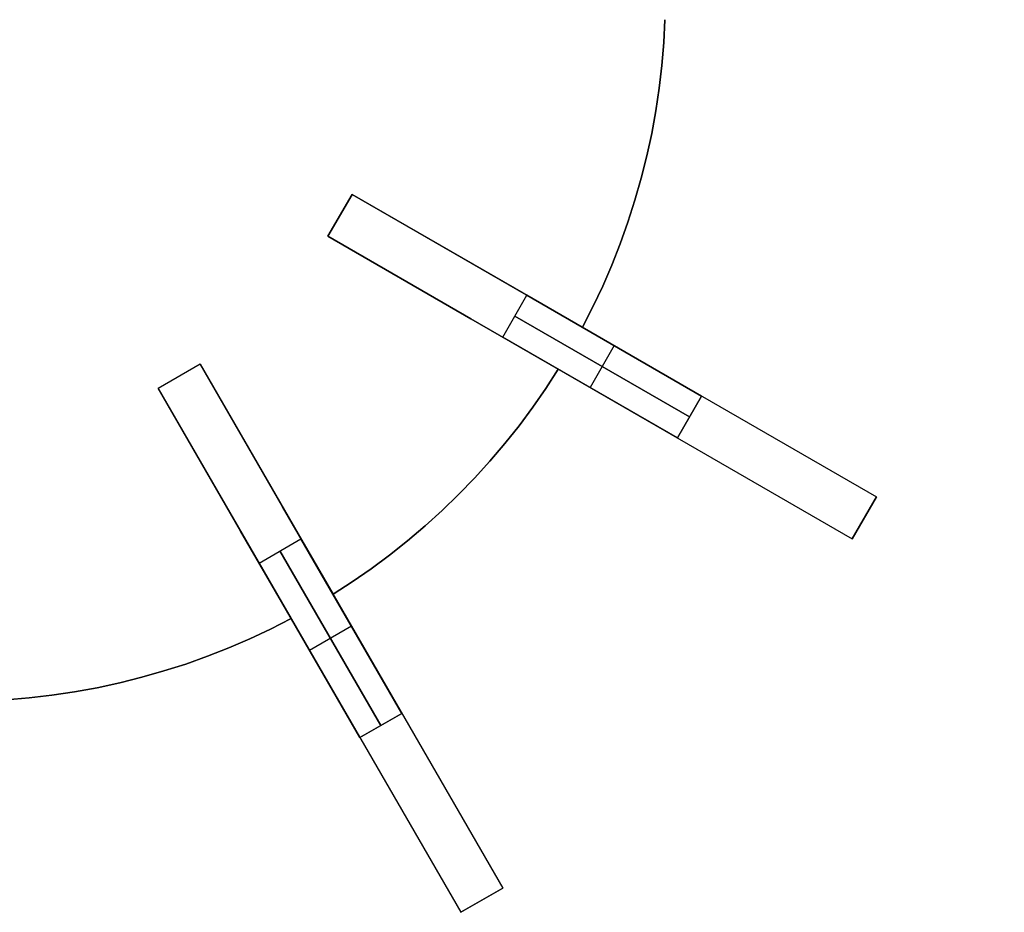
# Model space of a CAD drawing. Header units: millimetres. Extents: x 161 to 3923, y -487 to 1291.
# Tile 29 of 40: x 3055 to 3299, y 540 to 761. Entities that reach past the tile are written whole.
import ezdxf

# ---------------------------------------------------------------- set-up
doc = ezdxf.new("R2010")
doc.units = ezdxf.units.MM
doc.layers.add('Predeterminada', color=7, linetype='Continuous')

msp = doc.modelspace()

# ---------------------------------------------------------------- linework, layer by layer
at = {"layer": 'Predeterminada', "color": 254, "true_color": 0xf3e5b7}
for points in [[(3214.44, 761.22), (3214.15, 755.54), (3213.68, 749.87), (3213.02, 744.22), (3212.18, 738.6), (3211.16, 733), (3209.96, 727.44), (3208.58, 721.93), (3207.02, 716.46), (3205.28, 711.04), (3203.37, 705.69), (3201.28, 700.4), (3199.02, 695.18), (3196.6, 690.03), (3194.01, 684.97)], [(3194.01, 684.97), (3196.6, 690.03), (3199.02, 695.18), (3201.28, 700.4), (3203.37, 705.69), (3205.28, 711.04), (3207.02, 716.46), (3208.58, 721.93), (3209.96, 727.44), (3211.16, 733), (3212.18, 738.6), (3213.02, 744.22), (3213.68, 749.87), (3214.15, 755.54), (3214.44, 761.22)], [(3214.44, 761.22), (3214.15, 755.54), (3213.68, 749.87), (3213.02, 744.22), (3212.18, 738.6), (3211.16, 733), (3209.96, 727.44), (3208.58, 721.93), (3207.02, 716.46), (3205.28, 711.04), (3203.37, 705.69), (3201.28, 700.4), (3199.02, 695.18), (3196.6, 690.03), (3194.01, 684.97)], [(3136.94, 717.92), (3130.94, 707.52)], [(3136.94, 717.92), (3130.94, 707.52)], [(3136.94, 717.92), (3130.94, 707.52)], [(3130.94, 707.52), (3136.94, 717.92)], [(3136.94, 717.92), (3130.94, 707.52)], [(3136.94, 717.92), (3130.94, 707.52)], [(3172.34, 697.48), (3136.94, 717.92)], [(3136.94, 717.92), (3172.34, 697.48)], [(3136.94, 717.92), (3266.84, 642.92)], [(3130.94, 707.52), (3166.34, 687.08)], [(3166.34, 687.08), (3130.94, 707.52)], [(3130.94, 707.52), (3260.84, 632.52)], [(3194.01, 684.97), (3172.34, 697.48)], [(3172.34, 697.48), (3194.01, 684.97)], [(3174.24, 682.52), (3180.24, 692.92)], [(3174.24, 682.52), (3180.24, 692.92)], [(3223.54, 667.92), (3180.24, 692.92)], [(3180.24, 692.92), (3223.54, 667.92)], [(3166.34, 687.08), (3188.01, 674.58)], [(3188.01, 674.58), (3166.34, 687.08)], [(3220.54, 662.72), (3177.24, 687.72)], [(3177.24, 687.72), (3220.54, 662.72)], [(3174.24, 682.52), (3217.54, 657.52)], [(3217.54, 657.52), (3174.24, 682.52)], [(3201.89, 680.42), (3195.89, 670.02)], [(3201.89, 680.42), (3195.89, 670.02)], [(3099.24, 675.82), (3088.85, 669.82)], [(3099.24, 675.82), (3088.85, 669.82)], [(3099.24, 675.82), (3088.85, 669.82)], [(3099.24, 675.82), (3088.85, 669.82)], [(3099.24, 675.82), (3088.85, 669.82)], [(3099.24, 675.82), (3088.85, 669.82)], [(3099.24, 675.82), (3088.85, 669.82)], [(3099.24, 675.82), (3088.85, 669.82)], [(3119.68, 640.42), (3099.24, 675.82)], [(3099.24, 675.82), (3119.68, 640.42)], [(3099.24, 675.82), (3174.24, 545.92)], [(3188.01, 674.58), (3184.92, 669.8), (3181.68, 665.13), (3178.28, 660.56), (3174.74, 656.11), (3171.06, 651.78), (3167.24, 647.56), (3163.29, 643.48), (3159.2, 639.52), (3154.99, 635.7), (3150.65, 632.02), (3146.2, 628.48), (3141.63, 625.09), (3136.96, 621.84), (3132.19, 618.76)], [(3132.19, 618.76), (3136.96, 621.84), (3141.63, 625.09), (3146.2, 628.48), (3150.65, 632.02), (3154.99, 635.7), (3159.2, 639.52), (3163.29, 643.48), (3167.24, 647.56), (3171.06, 651.78), (3174.74, 656.11), (3178.28, 660.56), (3181.68, 665.13), (3184.92, 669.8), (3188.01, 674.58)], [(3188.01, 674.58), (3184.92, 669.8), (3181.68, 665.13), (3178.28, 660.56), (3174.74, 656.11), (3171.06, 651.78), (3167.24, 647.56), (3163.29, 643.48), (3159.2, 639.52), (3154.99, 635.7), (3150.65, 632.02), (3146.2, 628.48), (3141.63, 625.09), (3136.96, 621.84), (3132.19, 618.76)], [(3088.85, 669.82), (3109.29, 634.42)], [(3109.29, 634.42), (3088.85, 669.82)], [(3088.85, 669.82), (3163.85, 539.92)], [(3223.54, 667.92), (3217.54, 657.52)], [(3217.54, 657.52), (3223.54, 667.92)], [(3260.84, 632.52), (3266.84, 642.92)], [(3260.84, 632.52), (3266.84, 642.92)], [(3266.84, 642.92), (3260.84, 632.52)], [(3266.84, 642.92), (3260.84, 632.52)], [(3132.19, 618.76), (3119.68, 640.42)], [(3119.68, 640.42), (3132.19, 618.76)], [(3109.29, 634.42), (3121.79, 612.76)], [(3121.79, 612.76), (3109.29, 634.42)], [(3113.85, 626.52), (3124.24, 632.52)], [(3113.85, 626.52), (3124.24, 632.52)], [(3149.24, 589.22), (3124.24, 632.52)], [(3124.24, 632.52), (3149.24, 589.22)], [(3144.04, 586.22), (3119.04, 629.52)], [(3119.04, 629.52), (3144.04, 586.22)], [(3113.85, 626.52), (3138.85, 583.22)], [(3138.85, 583.22), (3113.85, 626.52)], [(3121.79, 612.76), (3116.73, 610.16), (3111.59, 607.74), (3106.37, 605.48), (3101.08, 603.4), (3095.72, 601.48), (3090.3, 599.75), (3084.83, 598.18), (3079.32, 596.8), (3073.76, 595.6), (3068.16, 594.58), (3062.54, 593.74), (3056.89, 593.08), (3051.22, 592.61), (3045.54, 592.32)], [(3045.54, 592.32), (3051.22, 592.61), (3056.89, 593.08), (3062.54, 593.74), (3068.16, 594.58), (3073.76, 595.6), (3079.32, 596.8), (3084.83, 598.18), (3090.3, 599.75), (3095.72, 601.48), (3101.08, 603.4), (3106.37, 605.48), (3111.59, 607.74), (3116.73, 610.16), (3121.79, 612.76)], [(3121.79, 612.76), (3116.73, 610.16), (3111.59, 607.74), (3106.37, 605.48), (3101.08, 603.4), (3095.72, 601.48), (3090.3, 599.75), (3084.83, 598.18), (3079.32, 596.8), (3073.76, 595.6), (3068.16, 594.58), (3062.54, 593.74), (3056.89, 593.08), (3051.22, 592.61), (3045.54, 592.32)], [(3136.74, 610.87), (3126.35, 604.87)], [(3136.74, 610.87), (3126.35, 604.87)], [(3149.24, 589.22), (3138.85, 583.22)], [(3138.85, 583.22), (3149.24, 589.22)], [(3163.85, 539.92), (3174.24, 545.92)], [(3163.85, 539.92), (3174.24, 545.92)], [(3174.24, 545.92), (3163.85, 539.92)], [(3174.24, 545.92), (3163.85, 539.92)]]:
    msp.add_lwpolyline(points, dxfattribs=at)
at = {"layer": 'Predeterminada', "color": 254, "true_color": 0xf3e5b7, "extrusion": (0, 1, 0)}
msp.add_lwpolyline([(-3298.54, 1146.04), (-3298.51, 1147.74), (-3298.42, 1149.45), (-3298.28, 1151.15), (-3298.08, 1152.84), (-3297.81, 1154.53), (-3297.5, 1156.21), (-3297.12, 1157.87), (-3296.69, 1159.53), (-3296.2, 1161.16), (-3295.65, 1162.78), (-3295.06, 1164.38), (-3294.4, 1165.96), (-3293.7, 1167.51), (-3292.94, 1169.04), (-3292.12, 1170.54), (-3291.26, 1172.01), (-3290.35, 1173.46), (-3289.39, 1174.87), (-3288.38, 1176.25), (-3287.33, 1177.59), (-3286.23, 1178.9), (-3285.08, 1180.16), (-3283.9, 1181.39), (-3282.67, 1182.58), (-3281.4, 1183.72), (-3280.1, 1184.82), (-3278.75, 1185.88), (-3277.38, 1186.88), (-3275.96, 1187.84), (-3274.52, 1188.76), (-3273.05, 1189.62), (-3271.54, 1190.43), (-3270.02, 1191.19), (-3268.46, 1191.9), (-3266.88, 1192.55), (-3265.29, 1193.15), (-3263.67, 1193.69), (-3262.03, 1194.18), (-3260.38, 1194.61), (-3258.71, 1194.99), (-3257.04, 1195.31), (-3255.35, 1195.57), (-3253.65, 1195.77), (-3251.95, 1195.92), (-3250.25, 1196.01), (-3248.54, 1196.04)], dxfattribs=at)
at = {"layer": 'Predeterminada', "color": 254, "true_color": 0xf3e5b7, "extrusion": (1, 0, 0)}
for points in [[(717.92, 924.04), (717.92, 821.04)], [(717.92, 1171.04), (717.92, 936.04)], [(712.72, 924.04), (712.72, 821.04)], [(712.72, 1171.04), (712.72, 936.04)], [(707.52, 924.04), (707.52, 821.04)], [(707.52, 1171.04), (707.52, 936.04)], [(684.97, 924.04), (684.97, 936.04)], [(680.42, 771.04), (680.42, 1221.04)], [(675.82, 924.04), (675.82, 846.04)], [(675.82, 1196.04), (675.82, 936.04)], [(674.58, 924.04), (674.58, 936.04)], [(672.82, 924.04), (672.82, 846.04)], [(672.82, 1196.04), (672.82, 936.04)], [(669.82, 924.04), (669.82, 846.04)], [(669.82, 1196.04), (669.82, 936.04)], [(670.02, 771.04), (670.02, 1221.04)], [(642.92, 821.04), (642.92, 1171.04)], [(637.72, 821.04), (637.72, 1171.04)], [(632.52, 821.04), (632.52, 1171.04)], [(618.76, 924.04), (618.76, 936.04)], [(612.76, 924.04), (612.76, 936.04)], [(610.87, 796.04), (610.87, 1246.04)], [(604.87, 796.04), (604.87, 1246.04)], [(545.92, 846.04), (545.92, 1196.04)], [(542.92, 846.04), (542.92, 1196.04)], [(539.92, 846.04), (539.92, 1196.04)]]:
    msp.add_lwpolyline(points, dxfattribs=at)
at = {"layer": 'Predeterminada', "color": 254, "true_color": 0xf3e5b7, "extrusion": (0.5, 0.866025, -3.1189e-14)}
msp.add_lwpolyline([(-2357.71, 821.04), (-2357.74, 819.33), (-2357.83, 817.62), (-2357.97, 815.92), (-2358.18, 814.23), (-2358.44, 812.54), (-2358.76, 810.86), (-2359.13, 809.2), (-2359.56, 807.55), (-2360.05, 805.91), (-2360.6, 804.29), (-2361.2, 802.69), (-2361.85, 801.12), (-2362.56, 799.56), (-2363.32, 798.03), (-2364.13, 796.53), (-2364.99, 795.06), (-2365.9, 793.61), (-2366.86, 792.2), (-2367.87, 790.82), (-2368.92, 789.48), (-2370.02, 788.18), (-2371.17, 786.91), (-2372.35, 785.68), (-2373.58, 784.49), (-2374.85, 783.35), (-2376.16, 782.25), (-2377.5, 781.2), (-2378.88, 780.19), (-2380.29, 779.23), (-2381.73, 778.31), (-2383.2, 777.45), (-2384.71, 776.64), (-2386.24, 775.88), (-2387.79, 775.18), (-2389.37, 774.52), (-2390.97, 773.92), (-2392.58, 773.38), (-2394.22, 772.89), (-2395.87, 772.46), (-2397.54, 772.08), (-2399.21, 771.76), (-2400.9, 771.5), (-2402.6, 771.3), (-2404.3, 771.15), (-2406, 771.06), (-2407.71, 771.04)], dxfattribs=at)
at = {"layer": 'Predeterminada', "color": 254, "true_color": 0xf3e5b7, "extrusion": (0.5, 0.866025, 2.24983e-14)}
msp.add_lwpolyline([(-2407.71, 1221.04), (-2406, 1221.01), (-2404.3, 1220.92), (-2402.6, 1220.77), (-2400.9, 1220.57), (-2399.21, 1220.31), (-2397.54, 1219.99), (-2395.87, 1219.61), (-2394.22, 1219.18), (-2392.58, 1218.69), (-2390.97, 1218.15), (-2389.37, 1217.55), (-2387.79, 1216.9), (-2386.24, 1216.19), (-2384.71, 1215.43), (-2383.2, 1214.62), (-2381.73, 1213.76), (-2380.29, 1212.84), (-2378.88, 1211.88), (-2377.5, 1210.88), (-2376.16, 1209.82), (-2374.85, 1208.72), (-2373.58, 1207.58), (-2372.35, 1206.39), (-2371.17, 1205.16), (-2370.02, 1203.9), (-2368.92, 1202.59), (-2367.87, 1201.25), (-2366.86, 1199.87), (-2365.9, 1198.46), (-2364.99, 1197.01), (-2364.13, 1195.54), (-2363.32, 1194.04), (-2362.56, 1192.51), (-2361.85, 1190.96), (-2361.2, 1189.38), (-2360.6, 1187.78), (-2360.05, 1186.16), (-2359.56, 1184.53), (-2359.13, 1182.87), (-2358.76, 1181.21), (-2358.44, 1179.53), (-2358.18, 1177.84), (-2357.97, 1176.15), (-2357.83, 1174.45), (-2357.74, 1172.74), (-2357.71, 1171.04)], dxfattribs=at)
at = {"layer": 'Predeterminada', "color": 254, "true_color": 0xf3e5b7, "extrusion": (0.5, 0.866025, 1.17745e-13)}
msp.add_lwpolyline([(-2357.71, 821.04), (-2357.74, 819.33), (-2357.83, 817.62), (-2357.97, 815.92), (-2358.18, 814.23), (-2358.44, 812.54), (-2358.76, 810.86), (-2359.13, 809.2), (-2359.56, 807.55), (-2360.05, 805.91), (-2360.6, 804.29), (-2361.2, 802.69), (-2361.85, 801.12), (-2362.56, 799.56), (-2363.32, 798.03), (-2364.13, 796.53), (-2364.99, 795.06), (-2365.9, 793.61), (-2366.86, 792.2), (-2367.87, 790.82), (-2368.92, 789.48), (-2370.02, 788.18), (-2371.17, 786.91), (-2372.35, 785.68), (-2373.58, 784.49), (-2374.85, 783.35), (-2376.16, 782.25), (-2377.5, 781.2), (-2378.88, 780.19), (-2380.29, 779.23), (-2381.73, 778.31), (-2383.2, 777.45), (-2384.71, 776.64), (-2386.24, 775.88), (-2387.79, 775.18), (-2389.37, 774.52), (-2390.97, 773.92), (-2392.58, 773.38), (-2394.22, 772.89), (-2395.87, 772.46), (-2397.54, 772.08), (-2399.21, 771.76), (-2400.9, 771.5), (-2402.6, 771.3), (-2404.3, 771.15), (-2406, 771.06), (-2407.71, 771.04)], dxfattribs=at)
at = {"layer": 'Predeterminada', "color": 254, "true_color": 0xf3e5b7, "extrusion": (0.5, 0.866025, 1.34701e-15)}
msp.add_lwpolyline([(-2407.71, 1221.04), (-2406, 1221.01), (-2404.3, 1220.92), (-2402.6, 1220.77), (-2400.9, 1220.57), (-2399.21, 1220.31), (-2397.54, 1219.99), (-2395.87, 1219.61), (-2394.22, 1219.18), (-2392.58, 1218.69), (-2390.97, 1218.15), (-2389.37, 1217.55), (-2387.79, 1216.9), (-2386.24, 1216.19), (-2384.71, 1215.43), (-2383.2, 1214.62), (-2381.73, 1213.76), (-2380.29, 1212.84), (-2378.88, 1211.88), (-2377.5, 1210.88), (-2376.16, 1209.82), (-2374.85, 1208.72), (-2373.58, 1207.58), (-2372.35, 1206.39), (-2371.17, 1205.16), (-2370.02, 1203.9), (-2368.92, 1202.59), (-2367.87, 1201.25), (-2366.86, 1199.87), (-2365.9, 1198.46), (-2364.99, 1197.01), (-2364.13, 1195.54), (-2363.32, 1194.04), (-2362.56, 1192.51), (-2361.85, 1190.96), (-2361.2, 1189.38), (-2360.6, 1187.78), (-2360.05, 1186.16), (-2359.56, 1184.53), (-2359.13, 1182.87), (-2358.76, 1181.21), (-2358.44, 1179.53), (-2358.18, 1177.84), (-2357.97, 1176.15), (-2357.83, 1174.45), (-2357.74, 1172.74), (-2357.71, 1171.04)], dxfattribs=at)
at = {"layer": 'Predeterminada', "color": 254, "true_color": 0xf3e5b7, "extrusion": (0.5, 0.866025, -2.56871e-14)}
msp.add_lwpolyline([(-2357.71, 821.04), (-2357.74, 819.33), (-2357.83, 817.62), (-2357.97, 815.92), (-2358.18, 814.23), (-2358.44, 812.54), (-2358.76, 810.86), (-2359.13, 809.2), (-2359.56, 807.55), (-2360.05, 805.91), (-2360.6, 804.29), (-2361.2, 802.69), (-2361.85, 801.12), (-2362.56, 799.56), (-2363.32, 798.03), (-2364.13, 796.53), (-2364.99, 795.06), (-2365.9, 793.61), (-2366.86, 792.2), (-2367.87, 790.82), (-2368.92, 789.48), (-2370.02, 788.18), (-2371.17, 786.91), (-2372.35, 785.68), (-2373.58, 784.49), (-2374.85, 783.35), (-2376.16, 782.25), (-2377.5, 781.2), (-2378.88, 780.19), (-2380.29, 779.23), (-2381.73, 778.31), (-2383.2, 777.45), (-2384.71, 776.64), (-2386.24, 775.88), (-2387.79, 775.18), (-2389.37, 774.52), (-2390.97, 773.92), (-2392.58, 773.38), (-2394.22, 772.89), (-2395.87, 772.46), (-2397.54, 772.08), (-2399.21, 771.76), (-2400.9, 771.5), (-2402.6, 771.3), (-2404.3, 771.15), (-2406, 771.06), (-2407.71, 771.04)], dxfattribs=at)
at = {"layer": 'Predeterminada', "color": 254, "true_color": 0xf3e5b7, "extrusion": (0.5, 0.866025, 1.9697e-14)}
msp.add_lwpolyline([(-2407.71, 1221.04), (-2406, 1221.01), (-2404.3, 1220.92), (-2402.6, 1220.77), (-2400.9, 1220.57), (-2399.21, 1220.31), (-2397.54, 1219.99), (-2395.87, 1219.61), (-2394.22, 1219.18), (-2392.58, 1218.69), (-2390.97, 1218.15), (-2389.37, 1217.55), (-2387.79, 1216.9), (-2386.24, 1216.19), (-2384.71, 1215.43), (-2383.2, 1214.62), (-2381.73, 1213.76), (-2380.29, 1212.84), (-2378.88, 1211.88), (-2377.5, 1210.88), (-2376.16, 1209.82), (-2374.85, 1208.72), (-2373.58, 1207.58), (-2372.35, 1206.39), (-2371.17, 1205.16), (-2370.02, 1203.9), (-2368.92, 1202.59), (-2367.87, 1201.25), (-2366.86, 1199.87), (-2365.9, 1198.46), (-2364.99, 1197.01), (-2364.13, 1195.54), (-2363.32, 1194.04), (-2362.56, 1192.51), (-2361.85, 1190.96), (-2361.2, 1189.38), (-2360.6, 1187.78), (-2360.05, 1186.16), (-2359.56, 1184.53), (-2359.13, 1182.87), (-2358.76, 1181.21), (-2358.44, 1179.53), (-2358.18, 1177.84), (-2357.97, 1176.15), (-2357.83, 1174.45), (-2357.74, 1172.74), (-2357.71, 1171.04)], dxfattribs=at)
at = {"layer": 'Predeterminada', "color": 254, "true_color": 0xf3e5b7, "extrusion": (0.866025, 0.5, -8.18586e-14)}
msp.add_lwpolyline([(-964.34, 846.04), (-964.37, 844.33), (-964.45, 842.62), (-964.6, 840.92), (-964.8, 839.23), (-965.06, 837.54), (-965.38, 835.86), (-965.76, 834.2), (-966.19, 832.55), (-966.68, 830.91), (-967.22, 829.29), (-967.82, 827.69), (-968.48, 826.12), (-969.18, 824.56), (-969.94, 823.03), (-970.75, 821.53), (-971.62, 820.06), (-972.53, 818.61), (-973.49, 817.2), (-974.5, 815.82), (-975.55, 814.48), (-976.65, 813.18), (-977.8, 811.91), (-978.98, 810.68), (-980.21, 809.49), (-981.48, 808.35), (-982.78, 807.25), (-984.13, 806.2), (-985.5, 805.19), (-986.92, 804.23), (-988.36, 803.31), (-989.83, 802.45), (-991.33, 801.64), (-992.86, 800.88), (-994.42, 800.18), (-996, 799.52), (-997.59, 798.92), (-999.21, 798.38), (-1000.85, 797.89), (-1002.5, 797.46), (-1004.16, 797.08), (-1005.84, 796.76), (-1007.53, 796.5), (-1009.22, 796.3), (-1010.93, 796.15), (-1012.63, 796.06), (-1014.34, 796.04)], dxfattribs=at)
at = {"layer": 'Predeterminada', "color": 254, "true_color": 0xf3e5b7, "extrusion": (0.866025, 0.5, 8.36086e-14)}
msp.add_lwpolyline([(-1014.34, 1246.04), (-1012.63, 1246.01), (-1010.93, 1245.92), (-1009.22, 1245.77), (-1007.53, 1245.57), (-1005.84, 1245.31), (-1004.16, 1244.99), (-1002.5, 1244.61), (-1000.85, 1244.18), (-999.21, 1243.69), (-997.59, 1243.15), (-996, 1242.55), (-994.42, 1241.9), (-992.86, 1241.19), (-991.33, 1240.43), (-989.83, 1239.62), (-988.36, 1238.76), (-986.92, 1237.84), (-985.5, 1236.88), (-984.13, 1235.88), (-982.78, 1234.82), (-981.48, 1233.72), (-980.21, 1232.58), (-978.98, 1231.39), (-977.8, 1230.16), (-976.65, 1228.9), (-975.55, 1227.59), (-974.5, 1226.25), (-973.49, 1224.87), (-972.53, 1223.46), (-971.62, 1222.01), (-970.75, 1220.54), (-969.94, 1219.04), (-969.18, 1217.51), (-968.48, 1215.96), (-967.82, 1214.38), (-967.22, 1212.78), (-966.68, 1211.16), (-966.19, 1209.53), (-965.76, 1207.87), (-965.38, 1206.21), (-965.06, 1204.53), (-964.8, 1202.84), (-964.6, 1201.15), (-964.45, 1199.45), (-964.37, 1197.74), (-964.34, 1196.04)], dxfattribs=at)
at = {"layer": 'Predeterminada', "color": 254, "true_color": 0xf3e5b7, "extrusion": (0.866025, 0.5, 2.2534e-13)}
msp.add_lwpolyline([(-964.34, 846.04), (-964.37, 844.33), (-964.45, 842.62), (-964.6, 840.92), (-964.8, 839.23), (-965.06, 837.54), (-965.38, 835.86), (-965.76, 834.2), (-966.19, 832.55), (-966.68, 830.91), (-967.22, 829.29), (-967.82, 827.69), (-968.48, 826.12), (-969.18, 824.56), (-969.94, 823.03), (-970.75, 821.53), (-971.62, 820.06), (-972.53, 818.61), (-973.49, 817.2), (-974.5, 815.82), (-975.55, 814.48), (-976.65, 813.18), (-977.8, 811.91), (-978.98, 810.68), (-980.21, 809.49), (-981.48, 808.35), (-982.78, 807.25), (-984.13, 806.2), (-985.5, 805.19), (-986.92, 804.23), (-988.36, 803.31), (-989.83, 802.45), (-991.33, 801.64), (-992.86, 800.88), (-994.42, 800.18), (-996, 799.52), (-997.59, 798.92), (-999.21, 798.38), (-1000.85, 797.89), (-1002.5, 797.46), (-1004.16, 797.08), (-1005.84, 796.76), (-1007.53, 796.5), (-1009.22, 796.3), (-1010.93, 796.15), (-1012.63, 796.06), (-1014.34, 796.04)], dxfattribs=at)
at = {"layer": 'Predeterminada', "color": 254, "true_color": 0xf3e5b7, "extrusion": (0.866025, 0.5, 2.36031e-13)}
msp.add_lwpolyline([(-1014.34, 1246.04), (-1012.63, 1246.01), (-1010.93, 1245.92), (-1009.22, 1245.77), (-1007.53, 1245.57), (-1005.84, 1245.31), (-1004.16, 1244.99), (-1002.5, 1244.61), (-1000.85, 1244.18), (-999.21, 1243.69), (-997.59, 1243.15), (-996, 1242.55), (-994.42, 1241.9), (-992.86, 1241.19), (-991.33, 1240.43), (-989.83, 1239.62), (-988.36, 1238.76), (-986.92, 1237.84), (-985.5, 1236.88), (-984.13, 1235.88), (-982.78, 1234.82), (-981.48, 1233.72), (-980.21, 1232.58), (-978.98, 1231.39), (-977.8, 1230.16), (-976.65, 1228.9), (-975.55, 1227.59), (-974.5, 1226.25), (-973.49, 1224.87), (-972.53, 1223.46), (-971.62, 1222.01), (-970.75, 1220.54), (-969.94, 1219.04), (-969.18, 1217.51), (-968.48, 1215.96), (-967.82, 1214.38), (-967.22, 1212.78), (-966.68, 1211.16), (-966.19, 1209.53), (-965.76, 1207.87), (-965.38, 1206.21), (-965.06, 1204.53), (-964.8, 1202.84), (-964.6, 1201.15), (-964.45, 1199.45), (-964.37, 1197.74), (-964.34, 1196.04)], dxfattribs=at)
at = {"layer": 'Predeterminada', "color": 254, "true_color": 0xf3e5b7, "extrusion": (0.866025, 0.5, -7.14958e-14)}
msp.add_lwpolyline([(-964.34, 846.04), (-964.37, 844.33), (-964.45, 842.62), (-964.6, 840.92), (-964.8, 839.23), (-965.06, 837.54), (-965.38, 835.86), (-965.76, 834.2), (-966.19, 832.55), (-966.68, 830.91), (-967.22, 829.29), (-967.82, 827.69), (-968.48, 826.12), (-969.18, 824.56), (-969.94, 823.03), (-970.75, 821.53), (-971.62, 820.06), (-972.53, 818.61), (-973.49, 817.2), (-974.5, 815.82), (-975.55, 814.48), (-976.65, 813.18), (-977.8, 811.91), (-978.98, 810.68), (-980.21, 809.49), (-981.48, 808.35), (-982.78, 807.25), (-984.13, 806.2), (-985.5, 805.19), (-986.92, 804.23), (-988.36, 803.31), (-989.83, 802.45), (-991.33, 801.64), (-992.86, 800.88), (-994.42, 800.18), (-996, 799.52), (-997.59, 798.92), (-999.21, 798.38), (-1000.85, 797.89), (-1002.5, 797.46), (-1004.16, 797.08), (-1005.84, 796.76), (-1007.53, 796.5), (-1009.22, 796.3), (-1010.93, 796.15), (-1012.63, 796.06), (-1014.34, 796.04)], dxfattribs=at)
at = {"layer": 'Predeterminada', "color": 254, "true_color": 0xf3e5b7, "extrusion": (0.866025, 0.5, 7.96087e-14)}
msp.add_lwpolyline([(-1014.34, 1246.04), (-1012.63, 1246.01), (-1010.93, 1245.92), (-1009.22, 1245.77), (-1007.53, 1245.57), (-1005.84, 1245.31), (-1004.16, 1244.99), (-1002.5, 1244.61), (-1000.85, 1244.18), (-999.21, 1243.69), (-997.59, 1243.15), (-996, 1242.55), (-994.42, 1241.9), (-992.86, 1241.19), (-991.33, 1240.43), (-989.83, 1239.62), (-988.36, 1238.76), (-986.92, 1237.84), (-985.5, 1236.88), (-984.13, 1235.88), (-982.78, 1234.82), (-981.48, 1233.72), (-980.21, 1232.58), (-978.98, 1231.39), (-977.8, 1230.16), (-976.65, 1228.9), (-975.55, 1227.59), (-974.5, 1226.25), (-973.49, 1224.87), (-972.53, 1223.46), (-971.62, 1222.01), (-970.75, 1220.54), (-969.94, 1219.04), (-969.18, 1217.51), (-968.48, 1215.96), (-967.82, 1214.38), (-967.22, 1212.78), (-966.68, 1211.16), (-966.19, 1209.53), (-965.76, 1207.87), (-965.38, 1206.21), (-965.06, 1204.53), (-964.8, 1202.84), (-964.6, 1201.15), (-964.45, 1199.45), (-964.37, 1197.74), (-964.34, 1196.04)], dxfattribs=at)
at = {"layer": 'Predeterminada', "color": 254, "true_color": 0xf3e5b7, "extrusion": (0.5, 0.866025, -1.50283e-14)}
msp.add_lwpolyline([(-2507.71, 1171.04), (-2507.68, 1172.74), (-2507.59, 1174.45), (-2507.45, 1176.15), (-2507.24, 1177.84), (-2506.98, 1179.53), (-2506.66, 1181.21), (-2506.29, 1182.87), (-2505.86, 1184.53), (-2505.37, 1186.16), (-2504.82, 1187.78), (-2504.22, 1189.38), (-2503.57, 1190.96), (-2502.86, 1192.51), (-2502.1, 1194.04), (-2501.29, 1195.54), (-2500.43, 1197.01), (-2499.52, 1198.46), (-2498.56, 1199.87), (-2497.55, 1201.25), (-2496.5, 1202.59), (-2495.4, 1203.9), (-2494.25, 1205.16), (-2493.06, 1206.39), (-2491.84, 1207.58), (-2490.57, 1208.72), (-2489.26, 1209.82), (-2487.92, 1210.88), (-2486.54, 1211.88), (-2485.13, 1212.84), (-2483.69, 1213.76), (-2482.22, 1214.62), (-2480.71, 1215.43), (-2479.18, 1216.19), (-2477.63, 1216.9), (-2476.05, 1217.55), (-2474.45, 1218.15), (-2472.84, 1218.69), (-2471.2, 1219.18), (-2469.55, 1219.61), (-2467.88, 1219.99), (-2466.21, 1220.31), (-2464.52, 1220.57), (-2462.82, 1220.77), (-2461.12, 1220.92), (-2459.42, 1221.01), (-2457.71, 1221.04)], dxfattribs=at)
at = {"layer": 'Predeterminada', "color": 254, "true_color": 0xf3e5b7, "extrusion": (0.5, 0.866025, 1.96464e-14)}
msp.add_lwpolyline([(-2457.71, 771.04), (-2459.42, 771.06), (-2461.12, 771.15), (-2462.82, 771.3), (-2464.52, 771.5), (-2466.21, 771.76), (-2467.88, 772.08), (-2469.55, 772.46), (-2471.2, 772.89), (-2472.84, 773.38), (-2474.45, 773.92), (-2476.05, 774.52), (-2477.63, 775.18), (-2479.18, 775.88), (-2480.71, 776.64), (-2482.22, 777.45), (-2483.69, 778.31), (-2485.13, 779.23), (-2486.54, 780.19), (-2487.92, 781.2), (-2489.26, 782.25), (-2490.57, 783.35), (-2491.84, 784.49), (-2493.06, 785.68), (-2494.25, 786.91), (-2495.4, 788.18), (-2496.5, 789.48), (-2497.55, 790.82), (-2498.56, 792.2), (-2499.52, 793.61), (-2500.43, 795.06), (-2501.29, 796.53), (-2502.1, 798.03), (-2502.86, 799.56), (-2503.57, 801.12), (-2504.22, 802.69), (-2504.82, 804.29), (-2505.37, 805.91), (-2505.86, 807.55), (-2506.29, 809.2), (-2506.66, 810.86), (-2506.98, 812.54), (-2507.24, 814.23), (-2507.45, 815.92), (-2507.59, 817.62), (-2507.68, 819.33), (-2507.71, 821.04)], dxfattribs=at)
at = {"layer": 'Predeterminada', "color": 254, "true_color": 0xf3e5b7, "extrusion": (0.5, 0.866025, 2.44384e-15)}
msp.add_lwpolyline([(-2507.71, 1171.04), (-2507.68, 1172.74), (-2507.59, 1174.45), (-2507.45, 1176.15), (-2507.24, 1177.84), (-2506.98, 1179.53), (-2506.66, 1181.21), (-2506.29, 1182.87), (-2505.86, 1184.53), (-2505.37, 1186.16), (-2504.82, 1187.78), (-2504.22, 1189.38), (-2503.57, 1190.96), (-2502.86, 1192.51), (-2502.1, 1194.04), (-2501.29, 1195.54), (-2500.43, 1197.01), (-2499.52, 1198.46), (-2498.56, 1199.87), (-2497.55, 1201.25), (-2496.5, 1202.59), (-2495.4, 1203.9), (-2494.25, 1205.16), (-2493.06, 1206.39), (-2491.84, 1207.58), (-2490.57, 1208.72), (-2489.26, 1209.82), (-2487.92, 1210.88), (-2486.54, 1211.88), (-2485.13, 1212.84), (-2483.69, 1213.76), (-2482.22, 1214.62), (-2480.71, 1215.43), (-2479.18, 1216.19), (-2477.63, 1216.9), (-2476.05, 1217.55), (-2474.45, 1218.15), (-2472.84, 1218.69), (-2471.2, 1219.18), (-2469.55, 1219.61), (-2467.88, 1219.99), (-2466.21, 1220.31), (-2464.52, 1220.57), (-2462.82, 1220.77), (-2461.12, 1220.92), (-2459.42, 1221.01), (-2457.71, 1221.04)], dxfattribs=at)
at = {"layer": 'Predeterminada', "color": 254, "true_color": 0xf3e5b7, "extrusion": (0.5, 0.866025, 3.52926e-15)}
msp.add_lwpolyline([(-2457.71, 771.04), (-2459.42, 771.06), (-2461.12, 771.15), (-2462.82, 771.3), (-2464.52, 771.5), (-2466.21, 771.76), (-2467.88, 772.08), (-2469.55, 772.46), (-2471.2, 772.89), (-2472.84, 773.38), (-2474.45, 773.92), (-2476.05, 774.52), (-2477.63, 775.18), (-2479.18, 775.88), (-2480.71, 776.64), (-2482.22, 777.45), (-2483.69, 778.31), (-2485.13, 779.23), (-2486.54, 780.19), (-2487.92, 781.2), (-2489.26, 782.25), (-2490.57, 783.35), (-2491.84, 784.49), (-2493.06, 785.68), (-2494.25, 786.91), (-2495.4, 788.18), (-2496.5, 789.48), (-2497.55, 790.82), (-2498.56, 792.2), (-2499.52, 793.61), (-2500.43, 795.06), (-2501.29, 796.53), (-2502.1, 798.03), (-2502.86, 799.56), (-2503.57, 801.12), (-2504.22, 802.69), (-2504.82, 804.29), (-2505.37, 805.91), (-2505.86, 807.55), (-2506.29, 809.2), (-2506.66, 810.86), (-2506.98, 812.54), (-2507.24, 814.23), (-2507.45, 815.92), (-2507.59, 817.62), (-2507.68, 819.33), (-2507.71, 821.04)], dxfattribs=at)
at = {"layer": 'Predeterminada', "color": 254, "true_color": 0xf3e5b7, "extrusion": (0.5, 0.866025, -2.17527e-14)}
msp.add_lwpolyline([(-2507.71, 1171.04), (-2507.68, 1172.74), (-2507.59, 1174.45), (-2507.45, 1176.15), (-2507.24, 1177.84), (-2506.98, 1179.53), (-2506.66, 1181.21), (-2506.29, 1182.87), (-2505.86, 1184.53), (-2505.37, 1186.16), (-2504.82, 1187.78), (-2504.22, 1189.38), (-2503.57, 1190.96), (-2502.86, 1192.51), (-2502.1, 1194.04), (-2501.29, 1195.54), (-2500.43, 1197.01), (-2499.52, 1198.46), (-2498.56, 1199.87), (-2497.55, 1201.25), (-2496.5, 1202.59), (-2495.4, 1203.9), (-2494.25, 1205.16), (-2493.06, 1206.39), (-2491.84, 1207.58), (-2490.57, 1208.72), (-2489.26, 1209.82), (-2487.92, 1210.88), (-2486.54, 1211.88), (-2485.13, 1212.84), (-2483.69, 1213.76), (-2482.22, 1214.62), (-2480.71, 1215.43), (-2479.18, 1216.19), (-2477.63, 1216.9), (-2476.05, 1217.55), (-2474.45, 1218.15), (-2472.84, 1218.69), (-2471.2, 1219.18), (-2469.55, 1219.61), (-2467.88, 1219.99), (-2466.21, 1220.31), (-2464.52, 1220.57), (-2462.82, 1220.77), (-2461.12, 1220.92), (-2459.42, 1221.01), (-2457.71, 1221.04)], dxfattribs=at)
at = {"layer": 'Predeterminada', "color": 254, "true_color": 0xf3e5b7, "extrusion": (0.5, 0.866025, 1.8224e-14)}
msp.add_lwpolyline([(-2457.71, 771.04), (-2459.42, 771.06), (-2461.12, 771.15), (-2462.82, 771.3), (-2464.52, 771.5), (-2466.21, 771.76), (-2467.88, 772.08), (-2469.55, 772.46), (-2471.2, 772.89), (-2472.84, 773.38), (-2474.45, 773.92), (-2476.05, 774.52), (-2477.63, 775.18), (-2479.18, 775.88), (-2480.71, 776.64), (-2482.22, 777.45), (-2483.69, 778.31), (-2485.13, 779.23), (-2486.54, 780.19), (-2487.92, 781.2), (-2489.26, 782.25), (-2490.57, 783.35), (-2491.84, 784.49), (-2493.06, 785.68), (-2494.25, 786.91), (-2495.4, 788.18), (-2496.5, 789.48), (-2497.55, 790.82), (-2498.56, 792.2), (-2499.52, 793.61), (-2500.43, 795.06), (-2501.29, 796.53), (-2502.1, 798.03), (-2502.86, 799.56), (-2503.57, 801.12), (-2504.22, 802.69), (-2504.82, 804.29), (-2505.37, 805.91), (-2505.86, 807.55), (-2506.29, 809.2), (-2506.66, 810.86), (-2506.98, 812.54), (-2507.24, 814.23), (-2507.45, 815.92), (-2507.59, 817.62), (-2507.68, 819.33), (-2507.71, 821.04)], dxfattribs=at)
at = {"layer": 'Predeterminada', "color": 254, "true_color": 0xf3e5b7, "extrusion": (0.866025, 0.5, 9.82582e-15)}
msp.add_lwpolyline([(-1114.34, 1196.04), (-1114.31, 1197.74), (-1114.22, 1199.45), (-1114.08, 1201.15), (-1113.87, 1202.84), (-1113.61, 1204.53), (-1113.29, 1206.21), (-1112.92, 1207.87), (-1112.48, 1209.53), (-1111.99, 1211.16), (-1111.45, 1212.78), (-1110.85, 1214.38), (-1110.2, 1215.96), (-1109.49, 1217.51), (-1108.73, 1219.04), (-1107.92, 1220.54), (-1107.06, 1222.01), (-1106.15, 1223.46), (-1105.19, 1224.87), (-1104.18, 1226.25), (-1103.12, 1227.59), (-1102.02, 1228.9), (-1100.88, 1230.16), (-1099.69, 1231.39), (-1098.47, 1232.58), (-1097.2, 1233.72), (-1095.89, 1234.82), (-1094.55, 1235.88), (-1093.17, 1236.88), (-1091.76, 1237.84), (-1090.32, 1238.76), (-1088.84, 1239.62), (-1087.34, 1240.43), (-1085.81, 1241.19), (-1084.26, 1241.9), (-1082.68, 1242.55), (-1081.08, 1243.15), (-1079.46, 1243.69), (-1077.83, 1244.18), (-1076.18, 1244.61), (-1074.51, 1244.99), (-1072.83, 1245.31), (-1071.15, 1245.57), (-1069.45, 1245.77), (-1067.75, 1245.92), (-1066.04, 1246.01), (-1064.34, 1246.04)], dxfattribs=at)
at = {"layer": 'Predeterminada', "color": 254, "true_color": 0xf3e5b7, "extrusion": (0.866025, 0.5, -1.50875e-14)}
msp.add_lwpolyline([(-1064.34, 796.04), (-1066.04, 796.06), (-1067.75, 796.15), (-1069.45, 796.3), (-1071.15, 796.5), (-1072.83, 796.76), (-1074.51, 797.08), (-1076.18, 797.46), (-1077.83, 797.89), (-1079.46, 798.38), (-1081.08, 798.92), (-1082.68, 799.52), (-1084.26, 800.18), (-1085.81, 800.88), (-1087.34, 801.64), (-1088.84, 802.45), (-1090.32, 803.31), (-1091.76, 804.23), (-1093.17, 805.19), (-1094.55, 806.2), (-1095.89, 807.25), (-1097.2, 808.35), (-1098.47, 809.49), (-1099.69, 810.68), (-1100.88, 811.91), (-1102.02, 813.18), (-1103.12, 814.48), (-1104.18, 815.82), (-1105.19, 817.2), (-1106.15, 818.61), (-1107.06, 820.06), (-1107.92, 821.53), (-1108.73, 823.03), (-1109.49, 824.56), (-1110.2, 826.12), (-1110.85, 827.69), (-1111.45, 829.29), (-1111.99, 830.91), (-1112.48, 832.55), (-1112.92, 834.2), (-1113.29, 835.86), (-1113.61, 837.54), (-1113.87, 839.23), (-1114.08, 840.92), (-1114.22, 842.62), (-1114.31, 844.33), (-1114.34, 846.04)], dxfattribs=at)
at = {"layer": 'Predeterminada', "color": 254, "true_color": 0xf3e5b7, "extrusion": (0.866025, 0.5, -2.28275e-13)}
msp.add_lwpolyline([(-1114.34, 1196.04), (-1114.31, 1197.74), (-1114.22, 1199.45), (-1114.08, 1201.15), (-1113.87, 1202.84), (-1113.61, 1204.53), (-1113.29, 1206.21), (-1112.92, 1207.87), (-1112.48, 1209.53), (-1111.99, 1211.16), (-1111.45, 1212.78), (-1110.85, 1214.38), (-1110.2, 1215.96), (-1109.49, 1217.51), (-1108.73, 1219.04), (-1107.92, 1220.54), (-1107.06, 1222.01), (-1106.15, 1223.46), (-1105.19, 1224.87), (-1104.18, 1226.25), (-1103.12, 1227.59), (-1102.02, 1228.9), (-1100.88, 1230.16), (-1099.69, 1231.39), (-1098.47, 1232.58), (-1097.2, 1233.72), (-1095.89, 1234.82), (-1094.55, 1235.88), (-1093.17, 1236.88), (-1091.76, 1237.84), (-1090.32, 1238.76), (-1088.84, 1239.62), (-1087.34, 1240.43), (-1085.81, 1241.19), (-1084.26, 1241.9), (-1082.68, 1242.55), (-1081.08, 1243.15), (-1079.46, 1243.69), (-1077.83, 1244.18), (-1076.18, 1244.61), (-1074.51, 1244.99), (-1072.83, 1245.31), (-1071.15, 1245.57), (-1069.45, 1245.77), (-1067.75, 1245.92), (-1066.04, 1246.01), (-1064.34, 1246.04)], dxfattribs=at)
at = {"layer": 'Predeterminada', "color": 254, "true_color": 0xf3e5b7, "extrusion": (0.866025, 0.5, 2.4285e-13)}
msp.add_lwpolyline([(-1064.34, 796.04), (-1066.04, 796.06), (-1067.75, 796.15), (-1069.45, 796.3), (-1071.15, 796.5), (-1072.83, 796.76), (-1074.51, 797.08), (-1076.18, 797.46), (-1077.83, 797.89), (-1079.46, 798.38), (-1081.08, 798.92), (-1082.68, 799.52), (-1084.26, 800.18), (-1085.81, 800.88), (-1087.34, 801.64), (-1088.84, 802.45), (-1090.32, 803.31), (-1091.76, 804.23), (-1093.17, 805.19), (-1094.55, 806.2), (-1095.89, 807.25), (-1097.2, 808.35), (-1098.47, 809.49), (-1099.69, 810.68), (-1100.88, 811.91), (-1102.02, 813.18), (-1103.12, 814.48), (-1104.18, 815.82), (-1105.19, 817.2), (-1106.15, 818.61), (-1107.06, 820.06), (-1107.92, 821.53), (-1108.73, 823.03), (-1109.49, 824.56), (-1110.2, 826.12), (-1110.85, 827.69), (-1111.45, 829.29), (-1111.99, 830.91), (-1112.48, 832.55), (-1112.92, 834.2), (-1113.29, 835.86), (-1113.61, 837.54), (-1113.87, 839.23), (-1114.08, 840.92), (-1114.22, 842.62), (-1114.31, 844.33), (-1114.34, 846.04)], dxfattribs=at)
at = {"layer": 'Predeterminada', "color": 254, "true_color": 0xf3e5b7, "extrusion": (0.866025, 0.5, -1.65279e-13)}
msp.add_lwpolyline([(-1114.34, 1196.04), (-1114.31, 1197.74), (-1114.22, 1199.45), (-1114.08, 1201.15), (-1113.87, 1202.84), (-1113.61, 1204.53), (-1113.29, 1206.21), (-1112.92, 1207.87), (-1112.48, 1209.53), (-1111.99, 1211.16), (-1111.45, 1212.78), (-1110.85, 1214.38), (-1110.2, 1215.96), (-1109.49, 1217.51), (-1108.73, 1219.04), (-1107.92, 1220.54), (-1107.06, 1222.01), (-1106.15, 1223.46), (-1105.19, 1224.87), (-1104.18, 1226.25), (-1103.12, 1227.59), (-1102.02, 1228.9), (-1100.88, 1230.16), (-1099.69, 1231.39), (-1098.47, 1232.58), (-1097.2, 1233.72), (-1095.89, 1234.82), (-1094.55, 1235.88), (-1093.17, 1236.88), (-1091.76, 1237.84), (-1090.32, 1238.76), (-1088.84, 1239.62), (-1087.34, 1240.43), (-1085.81, 1241.19), (-1084.26, 1241.9), (-1082.68, 1242.55), (-1081.08, 1243.15), (-1079.46, 1243.69), (-1077.83, 1244.18), (-1076.18, 1244.61), (-1074.51, 1244.99), (-1072.83, 1245.31), (-1071.15, 1245.57), (-1069.45, 1245.77), (-1067.75, 1245.92), (-1066.04, 1246.01), (-1064.34, 1246.04)], dxfattribs=at)
at = {"layer": 'Predeterminada', "color": 254, "true_color": 0xf3e5b7, "extrusion": (0.866025, 0.5, 1.47947e-13)}
msp.add_lwpolyline([(-1064.34, 796.04), (-1066.04, 796.06), (-1067.75, 796.15), (-1069.45, 796.3), (-1071.15, 796.5), (-1072.83, 796.76), (-1074.51, 797.08), (-1076.18, 797.46), (-1077.83, 797.89), (-1079.46, 798.38), (-1081.08, 798.92), (-1082.68, 799.52), (-1084.26, 800.18), (-1085.81, 800.88), (-1087.34, 801.64), (-1088.84, 802.45), (-1090.32, 803.31), (-1091.76, 804.23), (-1093.17, 805.19), (-1094.55, 806.2), (-1095.89, 807.25), (-1097.2, 808.35), (-1098.47, 809.49), (-1099.69, 810.68), (-1100.88, 811.91), (-1102.02, 813.18), (-1103.12, 814.48), (-1104.18, 815.82), (-1105.19, 817.2), (-1106.15, 818.61), (-1107.06, 820.06), (-1107.92, 821.53), (-1108.73, 823.03), (-1109.49, 824.56), (-1110.2, 826.12), (-1110.85, 827.69), (-1111.45, 829.29), (-1111.99, 830.91), (-1112.48, 832.55), (-1112.92, 834.2), (-1113.29, 835.86), (-1113.61, 837.54), (-1113.87, 839.23), (-1114.08, 840.92), (-1114.22, 842.62), (-1114.31, 844.33), (-1114.34, 846.04)], dxfattribs=at)

doc.saveas('drawing.dxf')
